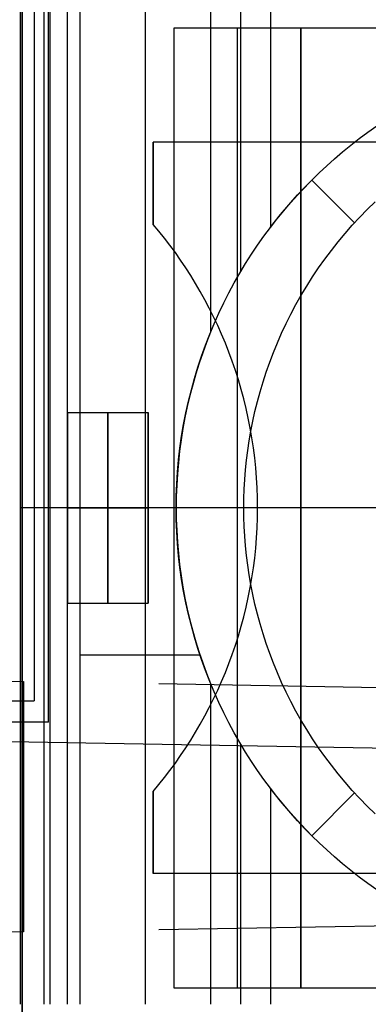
# Model space of a CAD drawing. Header units: millimetres. Extents: x -15 to 7, y 1 to 148.
# Tile 146 of 256: x -4.16 to -2.82, y 26.44 to 30.21. Entities that reach past the tile are written whole.
import ezdxf

# ---------------------------------------------------------------- set-up
doc = ezdxf.new("R2010")
doc.units = ezdxf.units.MM
doc.header["$MEASUREMENT"] = 0
doc.layers.add('Default', color=7, linetype='Continuous', true_color=0x000000)
doc.layers.add('Layer 01', color=7, linetype='Continuous', true_color=0x000000)

msp = doc.modelspace()

# ---------------------------------------------------------------- linework, layer by layer
at = {"layer": 'Default', "color": 171, "true_color": 0x8080ff}
for points in [[(-4.1047, 70.2941), (-4.1047, 27.6013)], [(-4.0497, 27.5187), (-4.0497, 70.2391)], [(-6.0947, 27.6013), (-4.1047, 27.6013)], [(-4.0497, 27.5187), (-5.0397, 27.5187)]]:
    msp.add_lwpolyline(points, dxfattribs=at)
at = {"layer": 'Default', "color": 254, "true_color": 0xcad1ee}
for points in [[(-4.1497, 6.9472), (-4.1497, 69.7106)], [(-4.1497, 7.2489), (-4.1497, 69.3953)], [(-4.1497, 69.08), (-4.1497, 8.1651)], [(-5.345, 27.6952), (-4.145, 27.6742)], [(-4.145, 26.7161), (-4.145, 27.6742)], [(-4.145, 27.6742), (-4.145, 26.7161)], [(-4.145, 26.7161), (-4.145, 27.6742)], [(-1.495, 27.3961), (-4.345, 27.4458)], [(-4.145, 26.7161), (-5.345, 26.6952)]]:
    msp.add_lwpolyline(points, dxfattribs=at)
at = {"layer": 'Default', "color": 254, "true_color": 0xcad1ee, "extrusion": (0.017447, -0.00030454, 0.999848)}
msp.add_lwpolyline([(27.5977, 2.9093), (27.5977, 4.1097)], dxfattribs=at)
at = {"layer": 'Default', "color": 254, "true_color": 0xcad1ee, "extrusion": (0.017447, 0.999848, 0.00030454)}
msp.add_lwpolyline([(5.8274, -100.4026), (4.6272, -100.3816)], dxfattribs=at)
at = {"layer": 'Default', "color": 171, "true_color": 0x8080ff, "extrusion": (0.999392, 0.001824, 0.034804)}
msp.add_lwpolyline([(27.6914, -101.0075), (27.5261, -104.1594)], dxfattribs=at)
at = {"layer": 'Default', "color": 254, "true_color": 0xcad1ee, "extrusion": (1, 0, 0)}
for points in [[(27.6742, -98.4151), (27.6742, -100.3732)], [(24.7133, -34.4045), (24.7734, -34.4052), (24.834, -34.4072), (24.8951, -34.4106), (24.9566, -34.4155), (25.0185, -34.4218), (25.0807, -34.4296), (25.1432, -34.4389), (25.206, -34.4497), (25.2689, -34.4621), (25.332, -34.4761), (25.3952, -34.4918), (25.4583, -34.509), (25.5215, -34.5279), (25.5845, -34.5485), (25.6473, -34.5707), (25.71, -34.5946), (25.7723, -34.6202), (25.8343, -34.6475), (25.8958, -34.6764), (25.9569, -34.707), (26.0174, -34.7393), (26.0773, -34.7732), (26.1365, -34.8087), (26.195, -34.8459), (26.2526, -34.8846), (26.3093, -34.9249), (26.3651, -34.9667), (26.4199, -35.0101), (26.4737, -35.0549), (26.5263, -35.1011), (26.5777, -35.1486), (26.6279, -35.1976), (26.6768, -35.2478), (26.7244, -35.2992), (26.7706, -35.3518), (26.8154, -35.4055), (26.8587, -35.4603), (26.9006, -35.5161), (26.9409, -35.5729), (26.9796, -35.6305), (27.0168, -35.689), (27.0523, -35.7482), (27.0862, -35.808), (27.1185, -35.8686), (27.1491, -35.9296), (27.178, -35.9912), (27.2053, -36.0532), (27.2309, -36.1155), (27.2548, -36.1781), (27.277, -36.241), (27.2975, -36.304), (27.3164, -36.3671), (27.3337, -36.4303), (27.3493, -36.4935), (27.3633, -36.5565), (27.3758, -36.6195), (27.3866, -36.6822), (27.3959, -36.7448), (27.4037, -36.807), (27.41, -36.8689), (27.4149, -36.9304), (27.4183, -36.9915), (27.4203, -37.0521), (27.421, -37.1122), (27.4203, -37.1723), (27.4183, -37.2329), (27.4149, -37.294), (27.41, -37.3555), (27.4037, -37.4174), (27.3959, -37.4796), (27.3866, -37.5421), (27.3758, -37.6049), (27.3633, -37.6678), (27.3493, -37.7309), (27.3337, -37.794), (27.3164, -37.8572), (27.2975, -37.9203), (27.277, -37.9834), (27.2548, -38.0462), (27.2309, -38.1089), (27.2053, -38.1712), (27.178, -38.2332), (27.1491, -38.2947), (27.1185, -38.3558), (27.0862, -38.4163), (27.0523, -38.4762), (27.0168, -38.5354), (26.9796, -38.5938), (26.9409, -38.6515), (26.9006, -38.7082), (26.8587, -38.764), (26.8154, -38.8188), (26.7706, -38.8726), (26.7244, -38.9252), (26.6768, -38.9766), (26.6279, -39.0268), (26.5777, -39.0757), (26.5263, -39.1233), (26.4737, -39.1695), (26.4199, -39.2143), (26.3651, -39.2576), (26.3093, -39.2994), (26.2526, -39.3397), (26.195, -39.3785), (26.1365, -39.4156), (26.0773, -39.4512), (26.0174, -39.4851), (25.9569, -39.5174), (25.8958, -39.548), (25.8343, -39.5769), (25.7723, -39.6042), (25.71, -39.6297), (25.6473, -39.6536), (25.5845, -39.6759), (25.5215, -39.6964), (25.4583, -39.7153), (25.3952, -39.7326), (25.332, -39.7482), (25.2689, -39.7622), (25.206, -39.7746), (25.1432, -39.7855), (25.0807, -39.7948), (25.0185, -39.8026), (24.9566, -39.8089), (24.8951, -39.8137), (24.834, -39.8172), (24.7734, -39.8192), (24.7133, -39.8198)], [(27.1952, -100.3732), (27.1952, -98.4151)], [(26.7161, -100.3732), (26.7161, -98.4151)]]:
    msp.add_lwpolyline(points, dxfattribs=at)
at = {"layer": 'Default', "color": 254, "true_color": 0xcad1ee, "extrusion": (0, 1, 0)}
for points in [[(5.345, -98.3942), (4.145, -98.4151)], [(4.145, -100.3732), (5.345, -100.3942)]]:
    msp.add_lwpolyline(points, dxfattribs=at)
at = {"layer": 'Default', "color": 254, "true_color": 0xcad1ee, "extrusion": (0.017447, 0.00030454, 0.999848)}
msp.add_lwpolyline([(26.7844, 3.1606), (26.7844, 1.9602)], dxfattribs=at)
at = {"layer": 'Default', "color": 254, "true_color": 0xcad1ee, "extrusion": (-0.017447, 0.999848, -0.00030454)}
msp.add_lwpolyline([(4.8784, -100.386), (3.6783, -100.3651)], dxfattribs=at)
at = {"layer": 'Layer 01'}
for points in [[(-4.1566, 26.4394), (-4.1566, 30.2394)], [(-4.1566, 26.4394), (-4.1566, 30.2394)], [(-4.1566, 26.4394), (-4.1566, 30.2394)], [(-4.0665, 26.4394), (-4.0665, 30.2394)], [(-4.0431, 26.4394), (-4.0431, 30.2394)], [(-3.9765, 26.4394), (-3.9765, 30.2394)], [(-3.9765, 26.4394), (-3.9765, 30.2394)], [(-3.9765, 26.4394), (-3.9765, 30.2394)], [(-3.9296, 30.2394), (-3.9296, 26.4394)], [(-3.6789, 30.2394), (-3.6789, 26.4394)], [(-3.4283, 30.2394), (-3.4283, 29.0115)], [(-3.3133, 30.2394), (-3.3133, 29.2428)], [(-3.1984, 30.2394), (-3.1984, 29.4137)], [(0.2355, 30.1757), (-3.5692, 30.1757)], [(-3.5692, 30.1757), (-3.5692, 26.503)], [(-3.5692, 30.1757), (-3.5692, 26.503)], [(-3.0832, 30.1757), (-3.5692, 30.1757)], [(-3.0832, 30.1757), (-3.5692, 30.1757)], [(-3.5692, 30.1757), (-3.5692, 26.503)], [(-3.3262, 30.1757), (-3.3262, 26.503)], [(-0.3386, 30.1757), (-3.0832, 30.1757)], [(-3.0832, 26.503), (-3.0832, 30.1757)], [(-3.0832, 30.1757), (-3.0832, 26.503)], [(-3.0832, 30.1757), (-3.0832, 26.503)], [(-2.7916, 26.8773), (-2.8257, 26.9014), (-2.859, 26.926), (-2.8914, 26.9512), (-2.923, 26.977), (-2.9538, 27.0033), (-2.9837, 27.03), (-3.0127, 27.0571), (-3.0409, 27.0847), (-3.0684, 27.1128), (-3.0955, 27.1419), (-3.1223, 27.1717), (-3.1485, 27.2025), (-3.1743, 27.2341), (-3.1995, 27.2665), (-3.2242, 27.2998), (-3.2482, 27.3339), (-3.2716, 27.3688), (-3.2944, 27.4046), (-3.3164, 27.4411), (-3.3377, 27.4783), (-3.3582, 27.5164), (-3.3778, 27.5551), (-3.3967, 27.5945), (-3.4146, 27.6346), (-3.4316, 27.6753), (-3.4477, 27.7167), (-3.4628, 27.7586), (-3.477, 27.8011), (-3.49, 27.8441), (-3.5021, 27.8876), (-3.513, 27.9315), (-3.5229, 27.9758), (-3.5317, 28.0204), (-3.5393, 28.0654), (-3.5458, 28.1106), (-3.5511, 28.1561), (-3.5552, 28.2018), (-3.5582, 28.2475), (-3.56, 28.2934), (-3.5606, 28.3394), (-3.56, 28.3853), (-3.5582, 28.4312), (-3.5552, 28.477), (-3.5511, 28.5226), (-3.5458, 28.5681), (-3.5393, 28.6133), (-3.5317, 28.6583), (-3.5229, 28.7029), (-3.513, 28.7472), (-3.5021, 28.7911), (-3.49, 28.8346), (-3.477, 28.8776), (-3.4628, 28.9201), (-3.4477, 28.962), (-3.4316, 29.0034), (-3.4146, 29.0441), (-3.3967, 29.0842), (-3.3778, 29.1236), (-3.3582, 29.1624), (-3.3377, 29.2004), (-3.3164, 29.2376), (-3.2944, 29.2741), (-3.2716, 29.3099), (-3.2482, 29.3448), (-3.2242, 29.3789), (-3.1995, 29.4122), (-3.1743, 29.4446), (-3.1485, 29.4762), (-3.1223, 29.507), (-3.0955, 29.5369), (-3.0684, 29.5659), (-3.0409, 29.594), (-3.0127, 29.6216), (-2.9837, 29.6487), (-2.9538, 29.6754), (-2.923, 29.7017), (-2.8914, 29.7275), (-2.859, 29.7527), (-2.8257, 29.7773), (-2.7916, 29.8014)], [(-2.7916, 26.8773), (-2.8257, 26.9014), (-2.859, 26.926), (-2.8914, 26.9512), (-2.923, 26.977), (-2.9538, 27.0033), (-2.9837, 27.03), (-3.0127, 27.0571), (-3.0409, 27.0847), (-3.0684, 27.1128), (-3.0955, 27.1419), (-3.1223, 27.1717), (-3.1485, 27.2025), (-3.1743, 27.2341), (-3.1995, 27.2665), (-3.2242, 27.2998), (-3.2482, 27.3339), (-3.2716, 27.3688), (-3.2944, 27.4046), (-3.3164, 27.4411), (-3.3377, 27.4783), (-3.3582, 27.5164), (-3.3778, 27.5551), (-3.3967, 27.5945), (-3.4146, 27.6346), (-3.4316, 27.6753), (-3.4477, 27.7167), (-3.4628, 27.7586), (-3.477, 27.8011), (-3.49, 27.8441), (-3.5021, 27.8876), (-3.513, 27.9315), (-3.5229, 27.9758), (-3.5317, 28.0204), (-3.5393, 28.0654), (-3.5458, 28.1106), (-3.5511, 28.1561), (-3.5552, 28.2018), (-3.5582, 28.2475), (-3.56, 28.2934), (-3.5606, 28.3394), (-3.56, 28.3853), (-3.5582, 28.4312), (-3.5552, 28.477), (-3.5511, 28.5226), (-3.5458, 28.5681), (-3.5393, 28.6133), (-3.5317, 28.6583), (-3.5229, 28.7029), (-3.513, 28.7472), (-3.5021, 28.7911), (-3.49, 28.8346), (-3.477, 28.8776), (-3.4628, 28.9201), (-3.4477, 28.962), (-3.4316, 29.0034), (-3.4146, 29.0441), (-3.3967, 29.0842), (-3.3778, 29.1236), (-3.3582, 29.1624), (-3.3377, 29.2004), (-3.3164, 29.2376), (-3.2944, 29.2741), (-3.2716, 29.3099), (-3.2482, 29.3448), (-3.2242, 29.3789), (-3.1995, 29.4122), (-3.1743, 29.4446), (-3.1485, 29.4762), (-3.1223, 29.507), (-3.0955, 29.5369), (-3.0684, 29.5659), (-3.0409, 29.594), (-3.0127, 29.6216), (-2.9837, 29.6487), (-2.9538, 29.6754), (-2.923, 29.7017), (-2.8914, 29.7275), (-2.859, 29.7527), (-2.8257, 29.7773), (-2.7916, 29.8014)], [(-3.0409, 29.594), (-3.0127, 29.6216), (-2.9837, 29.6487), (-2.9538, 29.6754), (-2.923, 29.7017), (-2.8914, 29.7275), (-2.859, 29.7527), (-2.8257, 29.7773), (-2.7916, 29.8014)], [(0.3516, 29.7394), (-3.6484, 29.7394)], [(-3.6484, 29.4243), (-3.6484, 29.7394)], [(0.3516, 29.7394), (-3.6484, 29.7394)], [(-3.6484, 29.7394), (-3.6484, 29.4243)], [(0.3516, 29.7394), (-3.6484, 29.7394)], [(-3.6484, 29.4243), (-3.6484, 29.7394)], [(-3.1984, 29.4137), (-3.1606, 29.4616), (-3.1217, 29.5077), (-3.0817, 29.5518), (-3.0409, 29.594)], [(-2.8771, 29.4302), (-3.0409, 29.594)], [(-2.7982, 27.1682), (-2.8282, 27.1974), (-2.8573, 27.2273), (-2.8857, 27.258), (-2.9133, 27.2894), (-2.94, 27.3214), (-2.9658, 27.3541), (-2.9908, 27.3874), (-3.0148, 27.4212), (-3.0379, 27.4556), (-3.0601, 27.4905), (-3.0813, 27.5258), (-3.1015, 27.5615), (-3.1208, 27.5976), (-3.139, 27.634), (-3.1563, 27.6707), (-3.1725, 27.7077), (-3.1878, 27.7449), (-3.202, 27.7822), (-3.2153, 27.8197), (-3.2276, 27.8573), (-3.2388, 27.895), (-3.2491, 27.9326), (-3.2585, 27.9703), (-3.2668, 28.0079), (-3.2742, 28.0455), (-3.2807, 28.0829), (-3.2862, 28.1202), (-3.2909, 28.1573), (-3.2947, 28.1942), (-3.2975, 28.2309), (-3.2996, 28.2674), (-3.3008, 28.3035), (-3.3012, 28.3394), (-3.3008, 28.3752), (-3.2996, 28.4114), (-3.2975, 28.4478), (-3.2947, 28.4845), (-3.2909, 28.5214), (-3.2862, 28.5585), (-3.2807, 28.5958), (-3.2742, 28.6332), (-3.2668, 28.6708), (-3.2585, 28.7084), (-3.2491, 28.7461), (-3.2388, 28.7837), (-3.2276, 28.8214), (-3.2153, 28.859), (-3.202, 28.8965), (-3.1878, 28.9338), (-3.1725, 28.971), (-3.1563, 29.008), (-3.139, 29.0447), (-3.1208, 29.0811), (-3.1015, 29.1172), (-3.0813, 29.1529), (-3.0601, 29.1882), (-3.0379, 29.2231), (-3.0148, 29.2575), (-2.9908, 29.2913), (-2.9658, 29.3246), (-2.94, 29.3573), (-2.9133, 29.3893), (-2.8857, 29.4207), (-2.8573, 29.4514), (-2.8282, 29.4813), (-2.7982, 29.5105)], [(-3.6484, 27.2544), (-3.6266, 27.2806), (-3.6052, 27.3073), (-3.5841, 27.3347), (-3.5635, 27.3627), (-3.5434, 27.3913), (-3.5237, 27.4205), (-3.5045, 27.4503), (-3.4859, 27.4807), (-3.4678, 27.5117), (-3.4503, 27.5433), (-3.4333, 27.5754), (-3.417, 27.608), (-3.4013, 27.6411), (-3.3863, 27.6748), (-3.372, 27.7089), (-3.3584, 27.7434), (-3.3454, 27.7785), (-3.3333, 27.8139), (-3.3219, 27.8497), (-3.3112, 27.8859), (-3.3014, 27.9224), (-3.2923, 27.9593), (-3.2841, 27.9965), (-3.2767, 28.0339), (-3.2701, 28.0715), (-3.2644, 28.1094), (-3.2596, 28.1474), (-3.2556, 28.1856), (-3.2525, 28.224), (-3.2503, 28.2624), (-3.249, 28.3009), (-3.2485, 28.3394), (-3.249, 28.3779), (-3.2503, 28.4163), (-3.2525, 28.4547), (-3.2556, 28.4931), (-3.2596, 28.5313), (-3.2644, 28.5693), (-3.2701, 28.6072), (-3.2767, 28.6448), (-3.2841, 28.6823), (-3.2923, 28.7194), (-3.3014, 28.7563), (-3.3112, 28.7928), (-3.3219, 28.829), (-3.3333, 28.8648), (-3.3454, 28.9003), (-3.3584, 28.9353), (-3.372, 28.9698), (-3.3863, 29.004), (-3.4013, 29.0376), (-3.417, 29.0707), (-3.4333, 29.1034), (-3.4503, 29.1354), (-3.4678, 29.167), (-3.4859, 29.198), (-3.5045, 29.2284), (-3.5237, 29.2582), (-3.5434, 29.2874), (-3.5635, 29.316), (-3.5841, 29.344), (-3.6052, 29.3714), (-3.6266, 29.3982), (-3.6484, 29.4243)], [(-3.6484, 27.2544), (-3.6266, 27.2806), (-3.6052, 27.3073), (-3.5841, 27.3347), (-3.5635, 27.3627), (-3.5434, 27.3913), (-3.5237, 27.4205), (-3.5045, 27.4503), (-3.4859, 27.4807), (-3.4678, 27.5117), (-3.4503, 27.5433), (-3.4333, 27.5754), (-3.417, 27.608), (-3.4013, 27.6411), (-3.3863, 27.6748), (-3.372, 27.7089), (-3.3584, 27.7434), (-3.3454, 27.7785), (-3.3333, 27.8139), (-3.3219, 27.8497), (-3.3112, 27.8859), (-3.3014, 27.9224), (-3.2923, 27.9593), (-3.2841, 27.9965), (-3.2767, 28.0339), (-3.2701, 28.0715), (-3.2644, 28.1094), (-3.2596, 28.1474), (-3.2556, 28.1856), (-3.2525, 28.224), (-3.2503, 28.2624), (-3.249, 28.3009), (-3.2485, 28.3394), (-3.249, 28.3779), (-3.2503, 28.4163), (-3.2525, 28.4547), (-3.2556, 28.4931), (-3.2596, 28.5313), (-3.2644, 28.5693), (-3.2701, 28.6072), (-3.2767, 28.6448), (-3.2841, 28.6823), (-3.2923, 28.7194), (-3.3014, 28.7563), (-3.3112, 28.7928), (-3.3219, 28.829), (-3.3333, 28.8648), (-3.3454, 28.9003), (-3.3584, 28.9353), (-3.372, 28.9698), (-3.3863, 29.004), (-3.4013, 29.0376), (-3.417, 29.0707), (-3.4333, 29.1034), (-3.4503, 29.1354), (-3.4678, 29.167), (-3.4859, 29.198), (-3.5045, 29.2284), (-3.5237, 29.2582), (-3.5434, 29.2874), (-3.5635, 29.316), (-3.5841, 29.344), (-3.6052, 29.3714), (-3.6266, 29.3982), (-3.6484, 29.4243)], [(-3.6484, 27.2544), (-3.6266, 27.2806), (-3.6052, 27.3073), (-3.5841, 27.3347), (-3.5635, 27.3627), (-3.5434, 27.3913), (-3.5237, 27.4205), (-3.5045, 27.4503), (-3.4859, 27.4807), (-3.4678, 27.5117), (-3.4503, 27.5433), (-3.4333, 27.5754), (-3.417, 27.608), (-3.4013, 27.6411), (-3.3863, 27.6748), (-3.372, 27.7089), (-3.3584, 27.7434), (-3.3454, 27.7785), (-3.3333, 27.8139), (-3.3219, 27.8497), (-3.3112, 27.8859), (-3.3014, 27.9224), (-3.2923, 27.9593), (-3.2841, 27.9965), (-3.2767, 28.0339), (-3.2701, 28.0715), (-3.2644, 28.1094), (-3.2596, 28.1474), (-3.2556, 28.1856), (-3.2525, 28.224), (-3.2503, 28.2624), (-3.249, 28.3009), (-3.2485, 28.3394), (-3.249, 28.3779), (-3.2503, 28.4163), (-3.2525, 28.4547), (-3.2556, 28.4931), (-3.2596, 28.5313), (-3.2644, 28.5693), (-3.2701, 28.6072), (-3.2767, 28.6448), (-3.2841, 28.6823), (-3.2923, 28.7194), (-3.3014, 28.7563), (-3.3112, 28.7928), (-3.3219, 28.829), (-3.3333, 28.8648), (-3.3454, 28.9003), (-3.3584, 28.9353), (-3.372, 28.9698), (-3.3863, 29.004), (-3.4013, 29.0376), (-3.417, 29.0707), (-3.4333, 29.1034), (-3.4503, 29.1354), (-3.4678, 29.167), (-3.4859, 29.198), (-3.5045, 29.2284), (-3.5237, 29.2582), (-3.5434, 29.2874), (-3.5635, 29.316), (-3.5841, 29.344), (-3.6052, 29.3714), (-3.6266, 29.3982), (-3.6484, 29.4243)], [(-3.4283, 29.0115), (-3.4438, 28.9724), (-3.4584, 28.9327), (-3.4721, 28.8925), (-3.4849, 28.8518), (-3.4968, 28.8107), (-3.5077, 28.7692), (-3.5176, 28.7273), (-3.5266, 28.6851), (-3.5345, 28.6426), (-3.5414, 28.5998), (-3.5472, 28.5567), (-3.552, 28.5135), (-3.5557, 28.4701), (-3.5584, 28.4266), (-3.56, 28.383), (-3.5606, 28.3394), (-3.56, 28.2957), (-3.5584, 28.2521), (-3.5557, 28.2086), (-3.552, 28.1652), (-3.5472, 28.122), (-3.5414, 28.0789), (-3.5345, 28.0361), (-3.5266, 27.9936), (-3.5176, 27.9514), (-3.5077, 27.9095), (-3.4968, 27.868), (-3.4849, 27.8269), (-3.4721, 27.7862), (-3.4584, 27.746), (-3.4438, 27.7063), (-3.4283, 27.6672)], [(-3.9765, 27.9744), (-3.9765, 28.7043)], [(-3.9765, 28.7043), (-3.9765, 27.9744)], [(-3.9765, 28.7043), (-3.6675, 28.7043)], [(-3.9765, 28.7043), (-3.6675, 28.7043)], [(-3.9765, 28.7043), (-3.6675, 28.7043)], [(-3.822, 27.9744), (-3.822, 28.7043)], [(-3.822, 28.7043), (-3.822, 27.9744)], [(-3.6675, 27.9744), (-3.6675, 28.7043)], [(-3.6675, 28.7043), (-3.6675, 27.9744)], [(-3.6675, 27.9744), (-3.6675, 28.7043)], [(-3.9765, 28.3394), (-4.1566, 28.3394)], [(-3.2485, 28.3394), (-3.9765, 28.3394)], [(-3.9765, 28.3394), (-3.6675, 28.3394)], [(-3.9765, 28.3394), (-3.6675, 28.3394)], [(0.2355, 28.3394), (-3.5692, 28.3394)], [(-3.0832, 28.3394), (-3.5692, 28.3394)], [(-2.7862, 28.3394), (-3.3012, 28.3394)], [(-2.7862, 28.3394), (-3.2485, 28.3394)], [(-0.3386, 28.3394), (-3.0832, 28.3394)], [(-3.9765, 27.9744), (-3.6675, 27.9744)], [(-3.9765, 27.9744), (-3.6675, 27.9744)], [(-3.9765, 27.9744), (-3.6675, 27.9744)], [(-3.9296, 27.7771), (-3.4691, 27.7771)], [(-3.4283, 27.6672), (-3.4283, 26.4394)], [(-3.3133, 27.4359), (-3.3133, 26.4394)], [(-3.6484, 26.9394), (-3.6484, 27.2544)], [(-3.6484, 27.2544), (-3.6484, 26.9394)], [(-3.6484, 26.9394), (-3.6484, 27.2544)], [(-2.7916, 26.8773), (-2.8257, 26.9014), (-2.859, 26.926), (-2.8914, 26.9512), (-2.923, 26.977), (-2.9538, 27.0033), (-2.9837, 27.03), (-3.0127, 27.0571), (-3.0409, 27.0847), (-3.0817, 27.1269), (-3.1217, 27.171), (-3.1606, 27.2171), (-3.1984, 27.265)], [(-3.1984, 27.265), (-3.1984, 26.4394)], [(-3.0409, 27.0847), (-2.8771, 27.2485)], [(0.3516, 26.9394), (-3.6484, 26.9394)], [(0.3516, 26.9394), (-3.6484, 26.9394)], [(0.3516, 26.9394), (-3.6484, 26.9394)], [(-3.5692, 26.503), (0.2355, 26.503)], [(-3.5692, 26.503), (-3.0832, 26.503)], [(-3.5692, 26.503), (-3.0832, 26.503)], [(-3.0832, 26.503), (-0.3386, 26.503)]]:
    msp.add_lwpolyline(points, dxfattribs=at)
at = {"layer": 'Layer 01', "extrusion": (1, 0, 0)}
for points in [[(30.1757, -18.0229), (30.1757, -11.9836)], [(30.1757, -11.9836), (30.1757, -17.7456)], [(29.7394, -29.3159), (29.7394, -21.838)], [(29.594, -8.9756), (29.594, -17.7336)], [(29.4243, -29.3159), (29.4243, -21.838)], [(28.7043, -21.1939), (28.7043, -20.4639)], [(28.7043, -21.1939), (28.7043, -20.4639)], [(28.7043, -21.1939), (28.7043, -20.4639)], [(28.3394, -16.838), (28.3394, -9.338)], [(28.3394, -21.838), (28.3394, -21.1939)], [(28.3394, -20.4639), (28.3394, -16.838)], [(28.3394, -21.1939), (28.3394, -20.4639)], [(28.3394, -18.0229), (28.3394, -11.9836)], [(28.2986, -17.7456), (28.2986, -11.9836)], [(27.9744, -20.4639), (27.9744, -21.1939)], [(27.9744, -20.4639), (27.9744, -21.1939)], [(27.9744, -20.4639), (27.9744, -21.1939)], [(27.2544, -21.838), (27.2544, -29.3159)], [(27.0847, -8.9756), (27.0847, -17.7336)], [(26.9394, -29.3159), (26.9394, -21.838)], [(26.503, -18.0229), (26.503, -11.9836)], [(26.503, -17.7456), (26.503, -11.9836)]]:
    msp.add_lwpolyline(points, dxfattribs=at)
at = {"layer": 'Layer 01', "extrusion": (0.844189, -4.52879e-13, -0.536046)}
msp.add_lwpolyline([(29.4137, -9.2915), (29.3734, -9.347), (29.3315, -9.4014), (29.288, -9.4545), (29.2428, -9.506), (29.216, -9.535), (29.1887, -9.5634), (29.1607, -9.5913), (29.1321, -9.6185), (29.1028, -9.6451), (29.073, -9.671), (29.0426, -9.6962), (29.0115, -9.7205)], dxfattribs=at)
at = {"layer": 'Layer 01', "extrusion": (0, 1, 0)}
msp.add_lwpolyline([(4.1566, -9.3379), (3.9296, -9.3377)], dxfattribs=at)
at = {"layer": 'Layer 01', "extrusion": (0.844189, 4.52879e-13, -0.536046)}
msp.add_lwpolyline([(27.6672, -9.7205), (27.6361, -9.6962), (27.6057, -9.671), (27.5759, -9.6451), (27.5467, -9.6185), (27.518, -9.5913), (27.4901, -9.5634), (27.4627, -9.535), (27.4359, -9.506), (27.3907, -9.4545), (27.3472, -9.4014), (27.3053, -9.347), (27.265, -9.2915)], dxfattribs=at)

doc.saveas('drawing.dxf')
